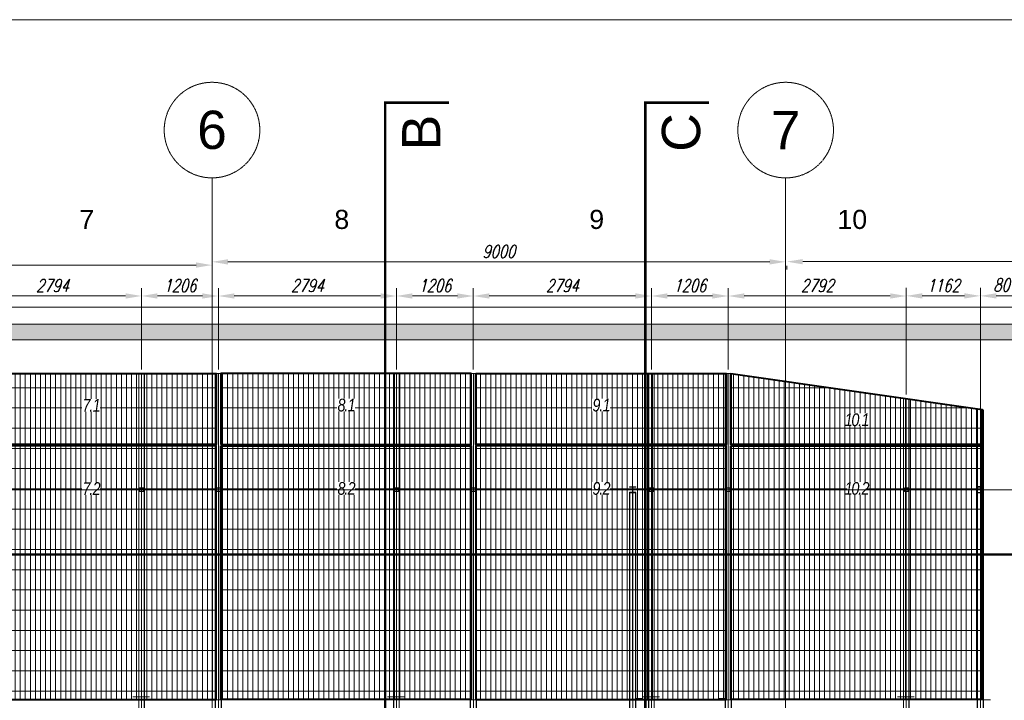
# Model space of a CAD drawing. Header units: millimetres. Extents: x -176817 to 571382, y -58489 to 156123.
# Tile 65 of 256: x -40763 to -25315, y 12028 to 22711. Entities that reach past the tile are written whole.
import ezdxf

# ---------------------------------------------------------------- set-up
doc = ezdxf.new("R2010")
doc.units = ezdxf.units.MM
doc.header["$LTSCALE"] = 0.2
doc.linetypes.add('DASHDOT', pattern=[25.4, 12.7, -6.35, 0, -6.35])
doc.linetypes.add('HIDDEN', pattern=[9.525, 6.35, -3.175])
doc.layers.get('0').update_dxf_attribs({"lineweight": 13})
doc.layers.get('Defpoints').update_dxf_attribs({"lineweight": 13})
doc.layers.add('-AAA L-Opis', color=3, linetype='Continuous')
for name, color, linetype, lineweight in [('-AAA Podkład', 252, 'Continuous', 13), ('-AAA Siatka', 20, 'Continuous', 40), ('-AAA Siatka kresk 1', 132, 'Continuous', 18), ('-AAA Widok', 2, 'Continuous', 30), ('-AAA Wymiar', 1, 'Continuous', 18), ('Prz', 5, 'Continuous', 13)]:
    doc.layers.add(name, color=color, linetype=linetype, lineweight=lineweight)
doc.styles.add('Pozycja 2', font='ariali.ttf', dxfattribs={"width": 0.8})
doc.styles.get("Standard").update_dxf_attribs({"font": 'arial.ttf'})
doc.styles.add('WYMIARY', font='ROMANS.shx', dxfattribs={"width": 0.75, "oblique": 15})
doc.dimstyles.new('1 do 100', dxfattribs={"dimscale": 100, "dimtxt": 2, "dimasz": 2.5, "dimexe": 1.25, "dimexo": 0.625, "dimtad": 1, "dimdec": 0, "dimtxsty": 'WYMIARY', "dimcen": 2.5, "dimclrd": 256, "dimclre": 256, "dimclrt": 2, "dimadec": 0, "dimazin": 0, "dimtfac": 1, "dimtdec": 0, "dimtmove": 0, "dimatfit": 3, "dimfxl": 1.25, "dimlwd": -1, "dimlwe": -1, "dimarcsym": 0})
pattern_1 = [(90, (54415.666, -64344.87), (-79.375, 5e-15), []), (180, (54415.67, -64344.87), (-4e-14, -317.5), [])]

# ---------------------------------------------------------------- blocks, each defined once
blk = doc.blocks.new('*D8')
at = {"layer": '-AAA Wymiar', "transparency": 16777216}
for p, q in [((-46746, -45734), (-46746, 18984)), ((-46496, 18859), (-37996, 18859)), ((-37746, 18883), (-37746, 18984))]:
    blk.add_line(p, q, dxfattribs=at)
for points in [[(-46496, 18901), (-46496, 18818), (-46746, 18859)], [(-37996, 18901), (-37996, 18818), (-37746, 18859)]]:
    blk.add_solid(points, dxfattribs=at)
at = {"layer": 'Defpoints', "color": 0, "transparency": 16777216}
for p in [(-37746, 18859), (-37746, 18821), (-46746, -45796)]:
    blk.add_point(p, dxfattribs=at)
at = {"layer": '-AAA Wymiar', "color": 2, "transparency": 16777216, "insert": (-42246, 19022), "char_height": 200, "attachment_point": 5, "style": 'WYMIARY'}
blk.add_mtext('9000', dxfattribs=at)
blk = doc.blocks.new('*D5')
at = {"layer": '-AAA Wymiar', "transparency": 16777216}
for p, q in [((-37746, 18847), (-37746, 18785)), ((-37496, 18910), (-28996, 18910)), ((-28746, 18957), (-28746, 18785))]:
    blk.add_line(p, q, dxfattribs=at)
for points in [[(-37496, 18951), (-37496, 18868), (-37746, 18910)], [(-28996, 18951), (-28996, 18868), (-28746, 18910)]]:
    blk.add_solid(points, dxfattribs=at)
at = {"layer": 'Defpoints', "color": 0, "transparency": 16777216}
for p in [(-28746, 19020), (-37746, 18910), (-28746, 18910)]:
    blk.add_point(p, dxfattribs=at)
at = {"layer": '-AAA Wymiar', "color": 2, "transparency": 16777216, "insert": (-33246, 19072), "char_height": 200, "attachment_point": 5, "style": 'WYMIARY'}
blk.add_mtext('9000', dxfattribs=at)
blk = doc.blocks.new('*D9')
at = {"layer": '-AAA Wymiar', "transparency": 16777216}
for p, q in [((-19746, -45734), (-19746, 19038)), ((-28728, 18850), (-28728, 18788)), ((-28478, 18913), (-19996, 18913))]:
    blk.add_line(p, q, dxfattribs=at)
for points in [[(-28478, 18954), (-28478, 18871), (-28728, 18913)], [(-19996, 18954), (-19996, 18871), (-19746, 18913)]]:
    blk.add_solid(points, dxfattribs=at)
at = {"layer": 'Defpoints', "color": 0, "transparency": 16777216}
for p in [(-28728, 18913), (-19746, 18913), (-19746, -45796)]:
    blk.add_point(p, dxfattribs=at)
at = {"layer": '-AAA Wymiar', "color": 2, "transparency": 16777216, "insert": (-24237, 19075), "char_height": 200, "attachment_point": 5, "style": 'WYMIARY'}
blk.add_mtext('8982', dxfattribs=at)
blk = doc.blocks.new('*D10')
at = {"layer": '-AAA Wymiar', "transparency": 16777216}
for p, q in [((-26854, 16827), (-26854, 18501)), ((-25691, 16430), (-25691, 18501)), ((-25941, 18376), (-26604, 18376))]:
    blk.add_line(p, q, dxfattribs=at)
for points in [[(-26604, 18417), (-26604, 18334), (-26854, 18376)], [(-25941, 18417), (-25941, 18334), (-25691, 18376)]]:
    blk.add_solid(points, dxfattribs=at)
at = {"layer": 'Defpoints', "color": 0, "transparency": 16777216}
for p in [(-26854, 18376), (-26854, 16764, 0), (-25691, 16368, 0)]:
    blk.add_point(p, dxfattribs=at)
at = {"layer": '-AAA Wymiar', "color": 2, "transparency": 16777216, "insert": (-26273, 18538), "char_height": 200, "attachment_point": 5, "style": 'WYMIARY'}
blk.add_mtext('1162', dxfattribs=at)
blk = doc.blocks.new('*D11')
at = {"layer": '-AAA Wymiar', "transparency": 16777216}
for p, q in [((-29646, 17221), (-29646, 18499)), ((-26854, 16827), (-26854, 18499)), ((-27104, 18374), (-29396, 18374))]:
    blk.add_line(p, q, dxfattribs=at)
for points in [[(-29396, 18416), (-29396, 18333), (-29646, 18374)], [(-27104, 18416), (-27104, 18333), (-26854, 18374)]]:
    blk.add_solid(points, dxfattribs=at)
at = {"layer": 'Defpoints', "color": 0, "transparency": 16777216}
for p in [(-29646, 18374), (-29646, 17158, 0), (-26854, 16764, 0)]:
    blk.add_point(p, dxfattribs=at)
at = {"layer": '-AAA Wymiar', "color": 2, "transparency": 16777216, "insert": (-28250, 18537), "char_height": 200, "attachment_point": 5, "style": 'WYMIARY'}
blk.add_mtext('2792', dxfattribs=at)
blk = doc.blocks.new('*D12')
at = {"layer": '-AAA Wymiar', "transparency": 16777216}
for p, q in [((-30852, 17221), (-30852, 18499)), ((-29646, 17221), (-29646, 18499)), ((-29896, 18374), (-30602, 18374))]:
    blk.add_line(p, q, dxfattribs=at)
for points in [[(-30602, 18416), (-30602, 18333), (-30852, 18374)], [(-29896, 18416), (-29896, 18333), (-29646, 18374)]]:
    blk.add_solid(points, dxfattribs=at)
at = {"layer": 'Defpoints', "color": 0, "transparency": 16777216}
for p in [(-30852, 18374), (-30852, 17158), (-29646, 17158, 0)]:
    blk.add_point(p, dxfattribs=at)
at = {"layer": '-AAA Wymiar', "color": 2, "transparency": 16777216, "insert": (-30249, 18537), "char_height": 200, "attachment_point": 5, "style": 'WYMIARY'}
blk.add_mtext('1206', dxfattribs=at)
blk = doc.blocks.new('*D13')
at = {"layer": '-AAA Wymiar', "transparency": 16777216}
for p, q in [((-33646, 17221), (-33646, 18499)), ((-30852, 17221), (-30852, 18499)), ((-31102, 18374), (-33396, 18374))]:
    blk.add_line(p, q, dxfattribs=at)
for points in [[(-33396, 18416), (-33396, 18333), (-33646, 18374)], [(-31102, 18416), (-31102, 18333), (-30852, 18374)]]:
    blk.add_solid(points, dxfattribs=at)
at = {"layer": 'Defpoints', "color": 0, "transparency": 16777216}
for p in [(-33646, 18374), (-33646, 17158), (-30852, 17158)]:
    blk.add_point(p, dxfattribs=at)
at = {"layer": '-AAA Wymiar', "color": 2, "transparency": 16777216, "insert": (-32249, 18537), "char_height": 200, "attachment_point": 5, "style": 'WYMIARY'}
blk.add_mtext('2794', dxfattribs=at)
blk = doc.blocks.new('*D14')
at = {"layer": '-AAA Wymiar', "transparency": 16777216}
for p, q in [((-34852, 17221), (-34852, 18499)), ((-33646, 17221), (-33646, 18499)), ((-33896, 18374), (-34602, 18374))]:
    blk.add_line(p, q, dxfattribs=at)
for points in [[(-34602, 18416), (-34602, 18333), (-34852, 18374)], [(-33896, 18416), (-33896, 18333), (-33646, 18374)]]:
    blk.add_solid(points, dxfattribs=at)
at = {"layer": 'Defpoints', "color": 0, "transparency": 16777216}
for p in [(-34852, 18374), (-34852, 17158, 0), (-33646, 17158)]:
    blk.add_point(p, dxfattribs=at)
at = {"layer": '-AAA Wymiar', "color": 2, "transparency": 16777216, "insert": (-34249, 18537), "char_height": 200, "attachment_point": 5, "style": 'WYMIARY'}
blk.add_mtext('1206', dxfattribs=at)
blk = doc.blocks.new('*D15')
at = {"layer": '-AAA Wymiar', "transparency": 16777216}
for p, q in [((-37646, 17221), (-37646, 18499)), ((-34852, 17221), (-34852, 18499)), ((-35102, 18374), (-37396, 18374))]:
    blk.add_line(p, q, dxfattribs=at)
for points in [[(-37396, 18416), (-37396, 18333), (-37646, 18374)], [(-35102, 18416), (-35102, 18333), (-34852, 18374)]]:
    blk.add_solid(points, dxfattribs=at)
at = {"layer": 'Defpoints', "color": 0, "transparency": 16777216}
for p in [(-37646, 18374), (-37646, 17158, 0), (-34852, 17158, 0)]:
    blk.add_point(p, dxfattribs=at)
at = {"layer": '-AAA Wymiar', "color": 2, "transparency": 16777216, "insert": (-36249, 18537), "char_height": 200, "attachment_point": 5, "style": 'WYMIARY'}
blk.add_mtext('2794', dxfattribs=at)
blk = doc.blocks.new('*D16')
at = {"layer": '-AAA Wymiar', "transparency": 16777216}
for p, q in [((-38852, 17221), (-38852, 18499)), ((-37646, 17221), (-37646, 18499)), ((-37896, 18374), (-38602, 18374))]:
    blk.add_line(p, q, dxfattribs=at)
for points in [[(-38602, 18416), (-38602, 18333), (-38852, 18374)], [(-37896, 18416), (-37896, 18333), (-37646, 18374)]]:
    blk.add_solid(points, dxfattribs=at)
at = {"layer": 'Defpoints', "color": 0, "transparency": 16777216}
for p in [(-38852, 18374), (-38852, 17158), (-37646, 17158, 0)]:
    blk.add_point(p, dxfattribs=at)
at = {"layer": '-AAA Wymiar', "color": 2, "transparency": 16777216, "insert": (-38249, 18537), "char_height": 200, "attachment_point": 5, "style": 'WYMIARY'}
blk.add_mtext('1206', dxfattribs=at)
blk = doc.blocks.new('*D17')
at = {"layer": '-AAA Wymiar', "transparency": 16777216}
for p, q in [((-41646, 17221), (-41646, 18499)), ((-38852, 17221), (-38852, 18499)), ((-39102, 18374), (-41396, 18374))]:
    blk.add_line(p, q, dxfattribs=at)
for points in [[(-41396, 18416), (-41396, 18333), (-41646, 18374)], [(-39102, 18416), (-39102, 18333), (-38852, 18374)]]:
    blk.add_solid(points, dxfattribs=at)
at = {"layer": 'Defpoints', "color": 0, "transparency": 16777216}
for p in [(-41646, 18374), (-41646, 17158, 0), (-38852, 17158)]:
    blk.add_point(p, dxfattribs=at)
at = {"layer": '-AAA Wymiar', "color": 2, "transparency": 16777216, "insert": (-40249, 18537), "char_height": 200, "attachment_point": 5, "style": 'WYMIARY'}
blk.add_mtext('2794', dxfattribs=at)
blk = doc.blocks.new('*D25')
at = {"layer": '-AAA Wymiar', "transparency": 16777216}
for p, q in [((-25691, 16430), (-25691, 18501)), ((-24890, 16515), (-24890, 18501)), ((-25441, 18376), (-25140, 18376))]:
    blk.add_line(p, q, dxfattribs=at)
for points in [[(-25441, 18417), (-25441, 18334), (-25691, 18376)], [(-25140, 18417), (-25140, 18334), (-24890, 18376)]]:
    blk.add_solid(points, dxfattribs=at)
at = {"layer": 'Defpoints', "color": 0, "transparency": 16777216}
for p in [(-24890, 18376), (-24890, 16452, 0), (-25691, 16368, 0)]:
    blk.add_point(p, dxfattribs=at)
at = {"layer": '-AAA Wymiar', "color": 2, "transparency": 16777216, "insert": (-25295, 18547), "char_height": 200, "attachment_point": 5, "style": 'WYMIARY'}
blk.add_mtext('801', dxfattribs=at)
blk = doc.blocks.new('nowy podział')
at = {"layer": '-AAA Siatka kresk 1'}
h = blk.add_hatch(dxfattribs=at)
h.set_pattern_fill('GRATE', color=256, scale=100, angle=90, style=0)
h.set_pattern_definition(pattern_1)
h.paths.add_polyline_path([(16735, -1115), (16735, 0), (12809, 0), (12809, -1115)])
h = blk.add_hatch(dxfattribs=at)
h.set_pattern_fill('GRATE', color=256, scale=100, angle=90, style=0)
h.set_pattern_definition(pattern_1)
h.paths.add_polyline_path([(24809, 0), (24809, -1115), (28754, -1115), (28754, -566)])
h = blk.add_hatch(dxfattribs=at)
h.set_pattern_fill('GRATE', color=256, scale=100, angle=90, style=0)
h.set_pattern_definition(pattern_1)
h.paths.add_polyline_path([(16809, 0), (16809, -1115), (20735, -1115), (20735, 0)])
h = blk.add_hatch(dxfattribs=at)
h.set_pattern_fill('GRATE', color=256, scale=100, angle=90, style=0)
h.set_pattern_definition(pattern_1)
h.paths.add_polyline_path([(20809, 0), (20809, -1115), (24735, -1115), (24735, 0)])
h = blk.add_hatch(dxfattribs=at)
h.set_pattern_fill('GRATE', color=256, scale=100, angle=90, style=0)
h.set_pattern_definition(pattern_1)
h.paths.add_polyline_path([(12809, -5115), (16735, -5115), (16735, -1135), (12809, -1135)])
h = blk.add_hatch(dxfattribs=at)
h.set_pattern_fill('GRATE', color=256, scale=100, angle=90, style=0)
h.set_pattern_definition(pattern_1)
h.paths.add_polyline_path([(16809, -1135), (16809, -5115), (20735, -5115), (20735, -1135)])
h = blk.add_hatch(dxfattribs=at)
h.set_pattern_fill('GRATE', color=256, scale=100, angle=90, style=0)
h.set_pattern_definition(pattern_1)
h.paths.add_polyline_path([(24735, -1135), (20809, -1135), (20809, -5115), (24735, -5115)])
h = blk.add_hatch(dxfattribs=at)
h.set_pattern_fill('GRATE', color=256, scale=100, angle=90, style=0)
h.set_pattern_definition(pattern_1)
h.paths.add_polyline_path([(24809, -1135), (24809, -5115), (28754, -5115), (28754, -1135)])
at = {"layer": '-AAA Siatka', "elevation": 0}
for points in [[(24809, 0), (28754, -566), (28754, -1115), (24809, -1115)], [(12809, 0), (16735, 0), (16735, -1115), (12809, -1115)], [(16809, -1115), (20735, -1115), (20735, 0), (16809, 0)], [(20809, 0), (24735, 0), (24735, -1115), (20809, -1115)], [(12809, -5115), (16735, -5115), (16735, -1135), (12809, -1135)], [(16809, -1135), (20735, -1135), (20735, -5115), (16809, -5115)], [(20809, -5115), (24735, -5115), (24735, -1135), (20809, -1135)], [(24809, -1135), (28754, -1135), (28754, -5115), (24809, -5115)]]:
    blk.add_lwpolyline(points, close=True, dxfattribs=at)
blk = doc.blocks.new('Podkład rev.B')
at = {"layer": '-AAA Podkład', "linetype": 'HIDDEN', "ltscale": 5}
h = blk.add_hatch(dxfattribs=at)
h.set_pattern_fill('JIS_STN_1E', color=256, scale=100, angle=-90, style=0)
h.set_pattern_definition([(315, (-27650, 6650), (70.71068, 70.71068), []), (315, (-27650, 6579.5), (70.71068, 70.71068), [100, -50])])
h.paths.add_polyline_path([(2125, 0), (2125, 250), (35850, 250), (35850, 0)])
for p, q in [((17350, 2544.3, 0), (17350, -48454.9, 0)), ((26350, 2544.3, 0), (26350, -48454.9, 0)), ((29550, 250, 0), (2090, 250, 0)), ((29550, 250, 0), (35850, 250, 0)), ((2340, 0, 0), (29500, 0, 0)), ((29500, 0, 0), (35850, 0, 0)), ((16244, -18775, 0), (16244, -525, 0)), ((17400, -18775, 0), (17400, -525, 0)), ((17500, -525, 0), (17400, -525, 0)), ((17407, -18775, 0), (17407, -525, 0)), ((17450, -18775, 0), (17450, -525, 0)), ((17493, -18775, 0), (17493, -525, 0)), ((17500, -18775, 0), (17500, -525, 0)), ((20244, -18775, 0), (20244, -525, 0)), ((21400, -18775, 0), (21400, -525, 0)), ((21500, -525, 0), (21400, -525, 0)), ((21407, -18775, 0), (21407, -525, 0)), ((21450, -18775, 0), (21450, -525, 0)), ((21493, -18775, 0), (21493, -525, 0)), ((21500, -18775, 0), (21500, -525, 0)), ((24268.2, -525, 0), (24219.9, -525, 0)), ((24244, -18775, 0), (24244, -525, 0)), ((25400, -18775, 0), (25400, -525, 0)), ((25500, -525, 0), (25400, -525, 0)), ((25407, -18775, 0), (25407, -525, 0)), ((25450, -18775, 0), (25450, -525, 0)), ((25493, -18775, 0), (25493, -525, 0)), ((25500, -18775, 0), (25500, -525, 0)), ((28242, -18380.6, 0), (28242, -919.3, 0)), ((29354.4, -18216.9, 0), (29354.4, -1083.1, 0)), ((29354.4, -1083.1, 0), (29454.4, -1097.4, 0)), ((29361.4, -18215.9, 0), (29361.4, -1084.1, 0)), ((29404.4, -18209.7, 0), (29404.4, -1130.7, 0)), ((29447.4, -18203.6, 0), (29447.4, -1096.4, 0)), ((29454.4, -18202.5, 0), (29454.4, -1097.4, 0)), ((23950, -15900, 0), (23950, -2300, 0)), ((-14598, -2350, 0), (37403.3, -2350, 0)), ((21420.9, -2399.9, 0), (21420.9, -2376.1, 0)), ((23900, -6810, 0), (23900, -2390, 0)), ((23907, -6810, 0), (23907, -2390, 0)), ((23993, -6810, 0), (23993, -2390, 0)), ((24000, -6810, 0), (24000, -2390, 0)), ((25420.9, -2399.9, 0), (25420.9, -2376.1, 0)), ((29433.5, -2399.9, 0), (29433.5, -2376.1, 0)), ((16368.6, -5600, 0), (16104, -5600, 0)), ((17584.2, -5650, 0), (17319.6, -5650, 0)), ((20368.6, -5600, 0), (20104, -5600, 0)), ((21584.2, -5650, 0), (21319.6, -5650, 0)), ((24368.6, -5600, 0), (24104, -5600, 0)), ((25582.3, -5650, 0), (25317.7, -5650, 0)), ((28366.6, -5600, 0), (28101.9, -5600, 0)), ((29561.8, -5650, 0), (29297.1, -5650, 0))]:
    blk.add_line(p, q, dxfattribs=at)
at = {"layer": '-AAA Podkład', "linetype": 'HIDDEN', "ltscale": 5, "elevation": 0}
for points, const_width in [([(21066.7, -21212.4), (20066.7, -21212.4), (20066.7, -10622.2), (20066.7, -10622.2), (20066.7, 3724.4), (21066.7, 3724.4)], 40), ([(25147.4, -21212.4), (24147.4, -21212.4), (24147.4, -10622.2), (24147.4, -10622.2), (24147.4, 3724.4), (25147.4, 3724.4)], 40), ([(16244, -2300), (16244.2, -1405.5)], 12.9), ([(17449.9, -2300), (17450.2, -1405.5)], 12.9), ([(20244, -2300), (20244.2, -1405.5)], 12.9), ([(21449.9, -2300), (21450.2, -1405.5)], 12.9), ([(24244, -2300), (24244.2, -1405.5)], 12.9), ([(25449.9, -2300), (25450.2, -1405.5)], 12.9), ([(28241.9, -2325), (28242.2, -1405.5)], 12.9), ([(29404.4, -2300), (29404.6, -1405.5)], 12.9), ([(-1344.9, -4366.6), (-1344.9, -3366.6), (22883.1, -3366.6), (22883.1, -3366.6), (37229.7, -3366.6), (37229.7, -4366.6)], 40)]:
    blk.add_lwpolyline(points, dxfattribs=dict(at, const_width=const_width))
for points in [[(-314.3, 515), (36296.2, 515), (36296.2, -19671.6), (-314.3, -19671.6)], [(16199.6, -18775), (16288.5, -18775), (16288.5, -525), (16199.6, -525)], [(20199.6, -18775), (20288.5, -18775), (20288.5, -525), (20199.6, -525)], [(24199.6, -18775), (24288.5, -18775), (24288.5, -525), (24199.6, -525)], [(28197.5, -18387), (28286.4, -18374.2), (28285.5, -925.6), (28197.5, -912.9)], [(29354.4, -2400.4), (29454.4, -2400.4), (29454.4, -2300.4), (29354.4, -2300.4)], [(29362.4, -2392.4), (29446.4, -2392.4), (29446.4, -2308.4), (29362.4, -2308.4)], [(16274, -2380), (16214, -2380), (16214, -2320), (16274, -2320)], [(16270, -2376), (16218, -2376), (16218, -2324), (16270, -2324)], [(17420, -2380), (17480, -2380), (17480, -2320), (17420, -2320)], [(17424, -2376), (17476, -2376), (17476, -2324), (17424, -2324)], [(20274, -2380), (20214, -2380), (20214, -2320), (20274, -2320)], [(20270, -2376), (20218, -2376), (20218, -2324), (20270, -2324)], [(21420, -2380), (21480, -2380), (21480, -2320), (21420, -2320)], [(21424, -2376), (21476, -2376), (21476, -2324), (21424, -2324)], [(24274, -2380), (24214, -2380), (24214, -2320), (24274, -2320)], [(24270, -2376), (24218, -2376), (24218, -2324), (24270, -2324)], [(25420, -2380), (25480, -2380), (25480, -2320), (25420, -2320)], [(25424, -2376), (25476, -2376), (25476, -2324), (25424, -2324)], [(28212, -2380), (28272, -2380), (28272, -2320), (28212, -2320)], [(28216, -2376), (28268, -2376), (28268, -2324), (28216, -2324)], [(24100, -5638), (24100, -5626), (24000, -5626), (24000, -5638)], [(25400, -5638), (25400, -5626), (25300, -5626), (25300, -5638)]]:
    blk.add_lwpolyline(points, close=True, dxfattribs=at)
for points in [[(16203.2, -525), (16203.2, -18775)], [(16284.9, -18775), (16284.9, -525)], [(20203.2, -525), (20203.2, -18775)], [(20284.9, -18775), (20284.9, -525)], [(24203.2, -525), (24203.2, -18775)], [(24284.9, -18775), (24284.9, -525)], [(28201.1, -913.4), (28201.1, -18386.4)], [(28282.8, -18374.7), (28282.8, -925.2)], [(29455, -1133.9), (29454.4, -1133.8)]]:
    blk.add_lwpolyline(points, dxfattribs=at)
blk.add_lwpolyline([(23900, -2398), (24000, -2398), (24000, -2390), (23964.5, -2390, -0.4142136), (23952.5, -2378), (23952.5, -2322, -0.4142136), (23964.5, -2310), (24000, -2310), (24000, -2302), (23900, -2302), (23900, -2310), (23935.5, -2310, -0.4142136), (23947.5, -2322), (23947.5, -2378, -0.4142136), (23935.5, -2390), (23900, -2390)], format="xyb", close=True, dxfattribs=at)
at = {"layer": '-AAA Podkład', "linetype": 'HIDDEN', "ltscale": 5}
for centre in [(17350, 3294.3, 0), (26350, 3294.3, 0)]:
    blk.add_circle(centre, 750, dxfattribs=at)
at = {"layer": '-AAA Podkład', "linetype": 'HIDDEN', "ltscale": 5, "char_height": 600, "attachment_point": 5}
for s, insert in [('\\A1;6', (17350, 3294.3, 0)), ('\\A1;7', (26350, 3294.3, 0))]:
    blk.add_mtext(s, dxfattribs=dict(at, insert=insert))
at = {"layer": '-AAA Podkład', "linetype": 'HIDDEN', "ltscale": 5, "char_height": 600, "attachment_point": 5, "rotation": 90}
for s, insert in [('\\A1;B', (20631.9, 3256.3, 0)), ('\\A1;C', (24712.6, 3256.3, 0))]:
    blk.add_mtext(s, dxfattribs=dict(at, insert=insert))

msp = doc.modelspace()

# ---------------------------------------------------------------- linework, layer by layer
at = {"layer": '-AAA Wymiar'}
msp.add_line((-30990.3527, 12034.4632, 0), (-30990.3527, 12045.4632, 0), dxfattribs=at)
at = {"color": 252, "linetype": 'DASHDOT', "ltscale": 3}
for p, q in [((-37745.7819, 19253.2914), (-37745.7819, -30771.4395)), ((-28745.7819, 19253.2914), (-28745.7819, -30771.4395))]:
    msp.add_line(p, q, dxfattribs=at)
at = {"layer": 'Prz'}
msp.add_lwpolyline([(-15998.2722, -58489.4339), (-71598.2722, -58489.4339), (-71598.2722, 22710.5661), (-15998.2722, 22710.5661)], close=True, dxfattribs=at)

# ---------------------------------------------------------------- block references
at = {"layer": '-AAA Wymiar'}
msp.add_blockref('nowy podział', (-54415.666, 17158.4632, 0), dxfattribs=at)

# ---------------------------------------------------------------- dimensions: what is measured, and where the dimension line sits
for base, p1, p2, picture, middle in [((-28745.7819, 18909.7246), (-37745.7819, 18909.7246), (-28745.7819, 19019.808), '*D5', (-33245.7819, 19072.2246)), ((-19745.7819, 18912.6998), (-28727.9305, 18912.6998), (-19745.7819, -45796.0606), '*D9', (-24236.8562, 19075.1998)), ((-37745.7819, 18859.2967), (-46745.7819, -45796.0606), (-37745.7819, 18820.7747), '*D8', (-42245.7819, 19021.7967)), ((-41645.7819, 18374.2888, 0), (-38851.7563, 17158.4632, 0), (-41645.7819, 17158.4632, 0), '*D17', (-40248.7691, 18536.7888, 0)), ((-38851.7563, 18374.2888), (-37645.7819, 17158.4632, 0), (-38851.7563, 17158.4632), '*D16', (-38248.7691, 18536.7888)), ((-37645.7819, 18374.2888), (-34851.7563, 17158.4632, 0), (-37645.7819, 17158.4632, 0), '*D15', (-36248.7691, 18536.7888)), ((-34851.7563, 18374.2888, 0), (-33645.7819, 17158.4632, 0), (-34851.7563, 17158.4632, 0), '*D14', (-34248.7691, 18536.7888, 0)), ((-33645.7819, 18374.2888, 0), (-30851.7563, 17158.4632, 0), (-33645.7819, 17158.4632, 0), '*D13', (-32248.7691, 18536.7888, 0)), ((-30851.7563, 18374.2888), (-29645.7819, 17158.4632, 0), (-30851.7563, 17158.4632), '*D12', (-30248.7691, 18536.7888)), ((-29645.7819, 18374.2888), (-26853.7825, 16764.1505, 0), (-29645.7819, 17158.4632, 0), '*D11', (-28249.7822, 18536.7888)), ((-26853.7825, 18375.5646), (-25691.3332, 16367.938, 0), (-26853.7825, 16764.1505, 0), '*D10', (-26272.5578, 18538.0646))]:
    dim = msp.add_linear_dim(base=base, p1=p1, p2=p2, dimstyle='1 do 100', override={"dimtmove": 1}, dxfattribs=at)
    dim.commit()
    dim.dimension.update_dxf_attribs({"geometry": picture, "text_midpoint": middle})
dim = msp.add_linear_dim(base=(-24890.3332, 18375.5646), p1=(-25691.3332, 16367.938, 0), p2=(-24890.3332, 16452.1734, 0), dimstyle='1 do 100', override={"dimtmove": 1}, dxfattribs=at)
dim.commit()
dim.dimension.update_dxf_attribs({"geometry": '*D25', "text_midpoint": (-25294.6903, 18384.3278), "dimtype": 160})

# ---------------------------------------------------------------- next in the draw order: texts
at = {"layer": '-AAA L-Opis', "char_height": 300, "attachment_point": 5, "bg_fill": 3, "box_fill_scale": 1.5, "bg_fill_color": 256, "bg_fill_transparency": 7276703}
for s, insert in [('\\A1;7', (-39710.0323, 19574.0947, 0)), ('\\A1;8', (-35710.0323, 19574.0947, 0)), ('\\A1;9', (-31710.0323, 19574.0947, 0)), ('\\A1;10', (-27700.564, 19574.0947))]:
    msp.add_mtext(s, dxfattribs=dict(at, insert=insert))
at = {"layer": '-AAA Widok', "char_height": 200, "width": 283.71101, "attachment_point": 8, "style": 'Pozycja 2', "bg_fill": 3, "box_fill_scale": 1, "bg_fill_color": 256, "bg_fill_transparency": 3936642}
for s, insert in [('{\\T0.85;7.1}', (-39644.0319, 16559.3907, 0)), ('{\\T0.85;8.1}', (-35644.0319, 16559.3907, 0)), ('{\\T0.85;9.1}', (-31644.0319, 16559.3907, 0)), ('{\\T0.85;10.1}', (-27634.5636, 16328.3395, 0)), ('{\\T0.85;7.2}', (-39644.0319, 15251.5261, 0)), ('{\\T0.85;8.2}', (-35644.0319, 15251.5261, 0)), ('{\\T0.85;9.2}', (-31644.0319, 15251.5261, 0)), ('{\\T0.85;10.2}', (-27634.5636, 15251.5261, 0))]:
    msp.add_mtext(s, dxfattribs=dict(at, insert=insert))

# ---------------------------------------------------------------- next in the draw order: block references
at = {"layer": '-AAA Wymiar'}
msp.add_blockref('Podkład rev.B', (-55095.7819, 17683.4632, 0), dxfattribs=at)

doc.saveas('drawing.dxf')
